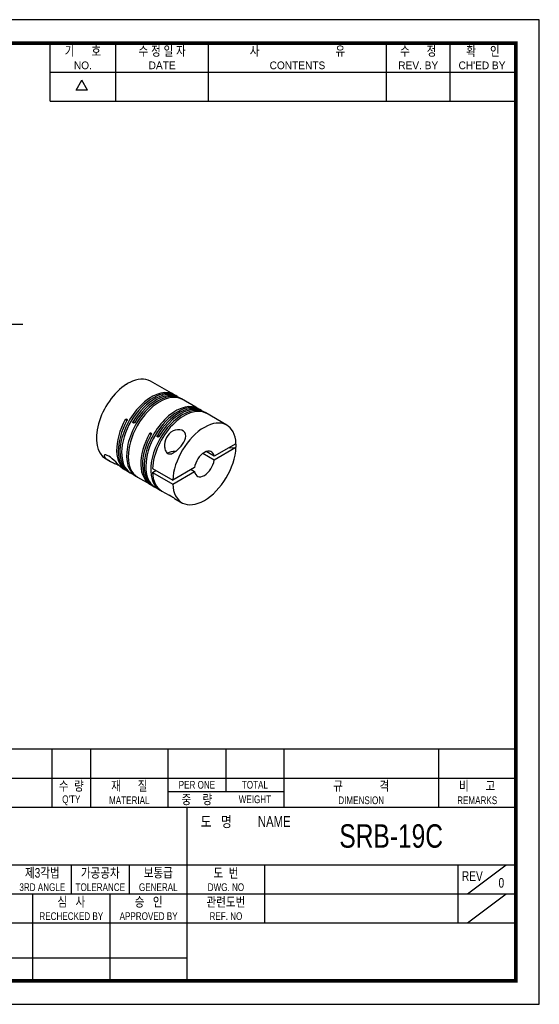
# Model space of a CAD drawing. Header units: millimetres. Extents: x 0 to 297, y 0 to 210.
# Tile 2 of 2: x 186 to 297, y 0 to 210. Entities that reach past the tile are written whole.
import ezdxf
from ezdxf.enums import TextEntityAlignment as Align

# ---------------------------------------------------------------- set-up
doc = ezdxf.new("R2010")
doc.units = ezdxf.units.MM
doc.header["$LTSCALE"] = 5
doc.layers.get('0').update_dxf_attribs({"linetype": 'CONTINUOUS'})
for name, color, linetype in [('BM', 2, 'CONTINUOUS'), ('D', 7, 'CONTINUOUS'), ('DIM', 7, 'CONTINUOUS')]:
    doc.layers.add(name, color=color, linetype=linetype)
doc.styles.get("Standard").update_dxf_attribs({"font": 'Gulim.ttf', "width": 0.8, "height": 3})
doc.dimstyles.new('LIM', dxfattribs={"dimtxt": 2, "dimasz": 2, "dimexe": 2, "dimexo": 1, "dimgap": 1, "dimtad": 1, "dimdec": 3, "dimzin": 9, "dimdsep": 46, "dimtxsty": 'Standard', "dimcen": 3, "dimclrd": 1, "dimclre": 1, "dimadec": 0, "dimazin": 0, "dimtfac": 1, "dimtdec": 3, "dimtmove": 0, "dimatfit": 3, "dimfxl": 0, "dimtolj": 1, "dimtzin": 0, "dimarcsym": 0})

msp = doc.modelspace()

# ---------------------------------------------------------------- linework, layer by layer
for p, q in [((192.7139, 192.6407), (192.7139, 205)), ((206.7211, 192.6407), (206.7211, 205)), ((226.4959, 192.6407), (226.4959, 205)), ((264.3976, 192.6407), (264.3976, 205)), ((277.9928, 192.6407), (277.9928, 205)), ((192.7139, 198.8204), (291.588, 198.8204)), ((198.2565, 194.9765), (199.4924, 197.1172)), ((200.7283, 194.9765), (199.4924, 197.1172)), ((200.7283, 194.9765), (198.2565, 194.9765)), ((192.7139, 192.6407), (291.588, 192.6407)), ((292, 54.437), (147.8086, 54.437)), ((193.1259, 54.437), (193.1259, 42.0778)), ((201.3654, 54.437), (201.3654, 42.0778)), ((217.8444, 54.437), (217.8444, 42.0778)), ((230.2037, 54.437), (230.2037, 45.3736)), ((242.563, 54.437), (242.563, 42.0778)), ((275.521, 54.437), (275.521, 42.0778)), ((147.8086, 48.2574), (292, 48.2574)), ((217.8444, 45.3736), (242.563, 45.3736)), ((147.8086, 42.0778), (292, 42.0778)), ((221.9642, 5), (221.9642, 42.0778)), ((147.8086, 29.7185), (292, 29.7185)), ((197.2457, 29.7185), (197.2457, 23.5389)), ((209.6049, 29.7185), (209.6049, 23.5389)), ((238.4432, 29.7185), (238.4432, 17.3593)), ((279.6407, 29.7185), (279.6407, 17.3593)), ((281.7006, 23.5389), (289.9401, 29.7185)), ((147.8086, 23.5389), (221.9642, 23.5389)), ((189.0061, 23.5389), (189.0061, 5)), ((205.4852, 23.5389), (205.4852, 5)), ((221.9642, 23.5389), (292, 23.5389)), ((281.7006, 17.3593), (289.9401, 23.5389)), ((147.8086, 17.3593), (292, 17.3593)), ((147.8086, 9.8798), (221.9642, 9.8798))]:
    msp.add_line(p, q)
msp.add_lwpolyline([(297, 210), (0, 210), (0, 0), (297, 0)], close=True)
msp.add_lwpolyline([(292, 205, 0.8, 0.8, 0), (5, 205, 0.8, 0.8, 0), (5, 5, 0.8, 0.8, 0), (292, 5, 0.8, 0.8, 0)], format="xyseb", close=True)
at = {"layer": 'BM', "linetype": 'Continuous'}
for p, q in [((209.704, 132.6343), (209.6953, 132.6392)), ((209.6953, 132.6392), (209.6953, 132.6302)), ((218.6069, 130.3264), (214.1168, 132.9188)), ((208.9969, 132.226), (208.9882, 132.231)), ((219.1372, 130.0203), (218.6069, 130.3264)), ((219.8443, 129.612), (219.4908, 129.8161)), ((220.7282, 129.1017), (220.1979, 129.4079)), ((220.4024, 129.2343), (220.4248, 129.2731)), ((223.7688, 127.3462), (220.7282, 129.1017)), ((224.2991, 127.04), (223.7688, 127.3462)), ((225.0062, 126.6318), (224.6527, 126.8359)), ((225.8901, 126.1215), (225.3598, 126.4277)), ((225.5643, 126.2541), (225.5867, 126.2929)), ((230.3802, 123.5291), (225.8901, 126.1215)), ((209.1103, 124.4932), (208.7568, 124.6974)), ((210.421, 124.3139), (210.7745, 124.1097)), ((214.2722, 121.513), (213.9186, 121.7171)), ((215.5829, 121.3337), (215.9364, 121.1295)), ((227.6969, 116.8744), (225.9588, 117.8779)), ((232.3488, 119.5602), (227.6969, 116.8744)), ((232.3488, 118.7437), (227.6969, 116.0579)), ((230.8917, 118.719), (232.3402, 118.7487)), ((232.3402, 118.7487), (232.3488, 118.7437)), ((204.5668, 116.3777), (205.3038, 115.9522)), ((227.6969, 116.0579), (225.2517, 117.4697)), ((208.1437, 114.3126), (208.8801, 113.8874)), ((209.2337, 113.6833), (209.764, 113.3771)), ((209.4639, 113.5542), (209.4863, 113.593)), ((214.5483, 114.2637), (218.8616, 111.7734)), ((214.5483, 113.4472), (215.2554, 113.8555)), ((214.5483, 113.4472), (218.8616, 110.9569)), ((223.5136, 114.4592), (218.8616, 111.7734)), ((218.8616, 110.9569), (223.5136, 113.6427)), ((222.8065, 114.0509), (223.5136, 113.6427)), ((209.764, 113.3771), (210.4711, 112.9689)), ((210.4711, 112.9689), (211.0015, 112.6627)), ((211.355, 112.4585), (214.042, 110.9072)), ((214.3956, 110.7031), (214.9259, 110.3969)), ((214.6258, 110.574), (214.6482, 110.6128)), ((214.9259, 110.3969), (215.633, 109.9886)), ((215.633, 109.9886), (216.1633, 109.6825)), ((216.5169, 109.4783), (218.0942, 108.5677)), ((219.2553, 107.8973), (220.8302, 106.988))]:
    msp.add_line(p, q, dxfattribs=at)
for centre, radius, start, end in [((219.1422, 126.5621), 2.9991, 55.996304, 64.680467), ((224.3041, 123.5819), 2.9991, 55.996304, 64.680467), ((210.962, 115.6644), 2.588, 234.627603, 244.694556), ((216.1239, 112.6842), 2.588, 234.627603, 244.694556)]:
    msp.add_arc(centre, radius, start, end, dxfattribs=at)
for centre, major_axis, ratio, start_param, end_param in [((215.6307, 121.0174), (6.1589, -11.5008), 0.59749631, 3.10830209, 3.21306203), ((209.3418, 124.6483), (-4.775, -8.2705), 0.57735027, 3.14159265, 3.87461085), ((209.3418, 124.6483), (4.775, 8.2705), 0.57735027, 0.83777813, 3.14159265), ((214.3622, 121.7497), (-4.775, -8.2705), 0.57735027, 3.10456289, 6.25700431), ((214.7158, 121.5456), (-4.775, -8.2705), 0.57735027, 3.14159265, 6.25700431), ((216.13, 120.7291), (4.775, 8.2705), 0.57735027, 0.026181, 3.14159265), ((215.0693, 121.3415), (-4.775, -8.2705), 0.57735027, 3.10456289, 4.68620798), ((215.4229, 121.1373), (-4.775, -8.2705), 0.57735027, 3.14159265, 4.68620798), ((215.7765, 120.9332), (4.775, 8.2705), 0.57735027, 0.026181, 3.17862241), ((219.8777, 118.5654), (-4.775, -8.2705), 0.57735027, 3.14159265, 6.25700431), ((219.5241, 118.7695), (-4.775, -8.2705), 0.57735027, 3.10456289, 6.25700431), ((220.9383, 117.953), (4.775, 8.2705), 0.57735027, 0.026181, 3.17862241), ((221.2919, 117.7489), (4.775, 8.2705), 0.57735027, 0.026181, 2.30381452), ((220.2312, 118.3612), (-4.775, -8.2705), 0.57735027, 3.10456289, 4.68620798), ((220.5848, 118.1571), (-4.775, -8.2705), 0.57735027, 3.14159265, 4.68620798), ((214.0087, 121.9538), (4.775, 8.2705), 0.57735027, 1.59697733, 3.14159265), ((213.6551, 122.158), (4.775, 8.2705), 0.57735027, 1.59697733, 3.17862241), ((225.6052, 115.2586), (-4.775, -8.2705), 0.57735027, 2.40857446, 5.44540717), ((219.1706, 118.9736), (4.775, 8.2705), 0.57735027, 1.59697733, 3.14159265), ((218.817, 119.1777), (4.775, 8.2705), 0.57735027, 1.59697733, 3.17862241), ((219.3827, 116.6058), (2.25, 0), 0.57735027, 1.54004885, 2.36882779), ((225.6052, 115.2586), (4.775, 8.2705), 0.57735027, 2.40857446, 5.44540717), ((225.6052, 115.2586), (-1.5, -2.5981), 0.57735027, 2.52364257, 5.33033906), ((219.3163, 118.8895), (-13.0394, -0.4166), 0.59749631, 3.07012328, 3.17488322), ((225.6052, 115.2586), (1.5, 2.5981), 0.57735027, 2.52364257, 5.33033906), ((221.2919, 117.7489), (4.775, 8.2705), 0.57735027, 2.40857446, 3.14159265)]:
    msp.add_ellipse(centre, major_axis=major_axis, ratio=ratio, start_param=start_param, end_param=end_param, dxfattribs=at)
for points, knots in [([(208.7568, 124.6974), (208.7704, 124.7218), (208.7877, 124.7446), (208.8072, 124.7638), (208.8267, 124.783), (208.849, 124.7992), (208.8722, 124.811), (208.8953, 124.8229), (208.92, 124.8307), (208.9442, 124.8339), (208.9684, 124.8371), (208.9926, 124.8357), (209.015, 124.8299), (209.0297, 124.826), (209.0439, 124.8203), (209.0569, 124.8127), (209.0767, 124.8013), (209.0943, 124.7856), (209.1084, 124.7668), (209.1224, 124.7479), (209.1333, 124.7256), (209.14, 124.7015), (209.1468, 124.6774), (209.1497, 124.6509), (209.1484, 124.6243), (209.1472, 124.5976), (209.1418, 124.5699), (209.1328, 124.5436), (209.1269, 124.5263), (209.1193, 124.5093), (209.1103, 124.4932)], [0, 0, 0, 0, 0.10745976, 0.10745976, 0.10745976, 0.21492112, 0.21492112, 0.21492112, 0.32236252, 0.32236252, 0.32236252, 0.42981255, 0.42981255, 0.42981255, 0.49999985, 0.49999985, 0.49999985, 0.60746207, 0.60746207, 0.60746207, 0.71492445, 0.71492445, 0.71492445, 0.82238368, 0.82238368, 0.82238368, 0.92982974, 0.92982974, 0.92982974, 1, 1, 1, 1]), ([(210.7745, 124.1097), (210.7602, 124.0857), (210.7423, 124.0633), (210.7223, 124.0444), (210.7023, 124.0254), (210.6797, 124.0094), (210.6563, 123.9977), (210.6329, 123.986), (210.6081, 123.9782), (210.5839, 123.975), (210.5597, 123.9719), (210.5354, 123.9733), (210.513, 123.9791), (210.4983, 123.9829), (210.4841, 123.9887), (210.4711, 123.9962), (210.4513, 124.0077), (210.4337, 124.0234), (210.4197, 124.0422), (210.4056, 124.061), (210.3948, 124.0834), (210.3882, 124.1074), (210.3815, 124.1314), (210.3788, 124.1578), (210.3803, 124.1843), (210.3818, 124.2108), (210.3876, 124.2382), (210.3972, 124.2642), (210.4035, 124.2813), (210.4115, 124.2981), (210.421, 124.3139)], [0, 0, 0, 0, 0.10745976, 0.10745976, 0.10745976, 0.21492112, 0.21492112, 0.21492112, 0.32236252, 0.32236252, 0.32236252, 0.42981255, 0.42981255, 0.42981255, 0.49999985, 0.49999985, 0.49999985, 0.60746207, 0.60746207, 0.60746207, 0.71492445, 0.71492445, 0.71492445, 0.82238368, 0.82238368, 0.82238368, 0.92982974, 0.92982974, 0.92982974, 1, 1, 1, 1]), ([(213.9186, 121.7171), (213.9323, 121.7416), (213.9496, 121.7643), (213.9691, 121.7836), (213.9886, 121.8028), (214.0109, 121.819), (214.034, 121.8308), (214.0572, 121.8427), (214.0819, 121.8505), (214.1061, 121.8537), (214.1302, 121.8569), (214.1545, 121.8555), (214.1769, 121.8497), (214.1916, 121.8458), (214.2058, 121.8401), (214.2188, 121.8325), (214.2386, 121.8211), (214.2562, 121.8053), (214.2703, 121.7865), (214.2843, 121.7677), (214.2951, 121.7454), (214.3019, 121.7213), (214.3087, 121.6972), (214.3115, 121.6707), (214.3103, 121.644), (214.3091, 121.6174), (214.3037, 121.5897), (214.2947, 121.5634), (214.2888, 121.5461), (214.2812, 121.5291), (214.2722, 121.513)], [0, 0, 0, 0, 0.10745976, 0.10745976, 0.10745976, 0.21492112, 0.21492112, 0.21492112, 0.32236252, 0.32236252, 0.32236252, 0.42981255, 0.42981255, 0.42981255, 0.49999985, 0.49999985, 0.49999985, 0.60746207, 0.60746207, 0.60746207, 0.71492445, 0.71492445, 0.71492445, 0.82238368, 0.82238368, 0.82238368, 0.92982974, 0.92982974, 0.92982974, 1, 1, 1, 1]), ([(217.7917, 121.3006), (218.1784, 121.8605), (218.7458, 122.2998), (220.0412, 122.6554), (220.719, 122.5482), (221.5675, 121.8829), (221.7122, 121.3351), (221.4564, 120.1782), (221.0926, 119.5756), (220.225, 118.5171), (219.7287, 118.0523), (218.9421, 117.5651), (218.6655, 117.4353), (218.1088, 117.356), (217.826, 117.4274), (217.4088, 117.8295), (217.2776, 118.1329), (217.1349, 118.7622), (217.1185, 119.0946), (217.1929, 120.0853), (217.4051, 120.7407), (217.7917, 121.3006)], [0, 0, 0, 0, 0.125, 0.125, 0.25, 0.25, 0.375, 0.375, 0.5, 0.5, 0.625, 0.625, 0.6875, 0.6875, 0.75, 0.75, 0.8125, 0.8125, 0.875, 0.875, 1, 1, 1, 1]), ([(215.9364, 121.1295), (215.9221, 121.1055), (215.9042, 121.0831), (215.8842, 121.0642), (215.8642, 121.0452), (215.8416, 121.0292), (215.8182, 121.0175), (215.7948, 121.0057), (215.77, 120.998), (215.7458, 120.9948), (215.7216, 120.9917), (215.6973, 120.9931), (215.6749, 120.9989), (215.6602, 121.0027), (215.646, 121.0085), (215.633, 121.016), (215.6132, 121.0275), (215.5956, 121.0432), (215.5815, 121.062), (215.5675, 121.0808), (215.5567, 121.1032), (215.55, 121.1272), (215.5434, 121.1512), (215.5407, 121.1776), (215.5422, 121.2041), (215.5437, 121.2306), (215.5495, 121.258), (215.5591, 121.284), (215.5654, 121.3011), (215.5734, 121.3178), (215.5829, 121.3337)], [0, 0, 0, 0, 0.10745976, 0.10745976, 0.10745976, 0.21492112, 0.21492112, 0.21492112, 0.32236252, 0.32236252, 0.32236252, 0.42981255, 0.42981255, 0.42981255, 0.49999985, 0.49999985, 0.49999985, 0.60746207, 0.60746207, 0.60746207, 0.71492445, 0.71492445, 0.71492445, 0.82238368, 0.82238368, 0.82238368, 0.92982974, 0.92982974, 0.92982974, 1, 1, 1, 1]), ([(208.1503, 114.3098), (208.0645, 114.3593), (207.9488, 114.4467), (207.5476, 114.81), (207.1782, 115.2121), (206.2686, 116.1287), (205.7086, 116.6311), (204.7412, 117.1937), (204.356, 117.2425), (204.1379, 116.9716), (204.3009, 116.6884), (204.9675, 116.128), (205.4666, 115.8432), (206.3138, 115.442), (206.6179, 115.3095), (207.1021, 115.0943), (207.2758, 115.0156), (207.438, 114.9368)], [0.182975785, 0.182975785, 0.182975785, 0.182975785, 0.25, 0.25, 0.375, 0.375, 0.5, 0.5, 0.625, 0.625, 0.75, 0.75, 0.875, 0.875, 0.9375, 0.9375, 0.971643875, 0.971643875, 0.971643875, 0.971643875]), ([(219.2559, 107.8973), (219.0059, 108.042), (218.7412, 108.2037), (218.266, 108.4811), (218.1219, 108.5519), (218.0897, 108.5703)], [0.155553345, 0.155553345, 0.155553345, 0.155553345, 0.25, 0.25, 0.361669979, 0.361669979, 0.361669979, 0.361669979])]:
    msp.add_open_spline(points, degree=3, knots=knots, dxfattribs=at)

# ---------------------------------------------------------------- texts
at = {"layer": 'D', "width": 0.8}
for s, height, p in [('기      호', 2.05988, (199.7175, 203.3521)), ('수 정 일 자', 2.05988, (216.6085, 203.3521)), ('사                           유', 2.059877, (245.4468, 203.3521)), ('수      정', 2.05988, (271.1952, 203.3521)), ('확     인', 2.05988, (284.9964, 203.3521)), ('수  량', 2.05988, (197.2457, 46.6095)), ('재      질', 2.05988, (209.6049, 46.6095)), ('PER ONE', 1.6479, (224.0241, 46.8155)), ('TOTAL', 1.6479, (236.3833, 46.8155)), ('규             격', 2.059877, (259.042, 46.6095)), ('비      고', 2.05988, (283.7605, 46.6095)), ("Q'TY", 1.6479, (197.2457, 43.5197)), ('MATERIAL', 1.6479, (209.6049, 43.5197)), ('중    량', 2.05988, (224.0241, 43.7257)), ('WEIGHT', 1.6479, (236.3833, 43.7257)), ('DIMENSION', 1.6479, (259.042, 43.5197)), ('REMARKS', 1.6479, (283.7605, 43.5197)), ('도   명', 2.30706, (228.1438, 38.988)), ('NAME', 2.30706, (240.5031, 38.988)), ('SRB-19C', 5, (265.4275, 35.8982)), ('제3각법', 2.05988, (191.066, 28.0706)), ('가공공차', 2.05988, (203.4253, 28.0706)), ('보통급', 2.05988, (215.7845, 28.0706)), ('도  번', 2.05988, (230.2037, 28.0706)), ('REV', 2.05988, (282.7306, 27.3497)), ('3RD ANGLE', 1.6479, (191.066, 24.9808)), ('TOLERANCE', 1.6479, (203.4253, 24.9808)), ('GENERAL', 1.6479, (215.7845, 24.9808)), ('DWG. NO', 1.6479, (230.2037, 24.9808)), ('0', 2.0599, (288.9102, 25.9078)), ('심   사', 2.05988, (197.2457, 21.891)), ('승   인', 2.05988, (213.7247, 21.891)), ('관련도번', 2.05988, (230.2037, 21.891)), ('REF. NO', 1.6479, (230.2037, 18.8012))]:
    msp.add_text(s, height=height, dxfattribs=at).set_placement(p, align=Align.MIDDLE)
at = {"layer": 'D'}
for s, p in [('NO.', (199.7175, 200.2623)), ('DATE', (216.6085, 200.2623)), ('CONTENTS', (245.4468, 200.2623)), ('REV. BY', (271.1952, 200.2623)), ("CH'ED BY", (284.7904, 200.2623))]:
    msp.add_text(s, height=1.6479, dxfattribs=at).set_placement(p, align=Align.MIDDLE)
at = {"layer": 'D', "width": 0.8}
for s, p in [('RECHECKED BY', (197.2457, 17.9772)), ('APPROVED BY', (213.7247, 17.9772))]:
    msp.add_text(s, height=1.647902, dxfattribs=at).set_placement(p, align=Align.CENTER)

# ---------------------------------------------------------------- leaders
at = {"layer": 'DIM'}
msp.add_leader([(162.9993, 129.325), (170.7617, 145.0744), (186.9258, 145.0744)], dimstyle='LIM', override={"dimgap": 1, "dimtad": 0}, dxfattribs=at)

doc.saveas('drawing.dxf')
